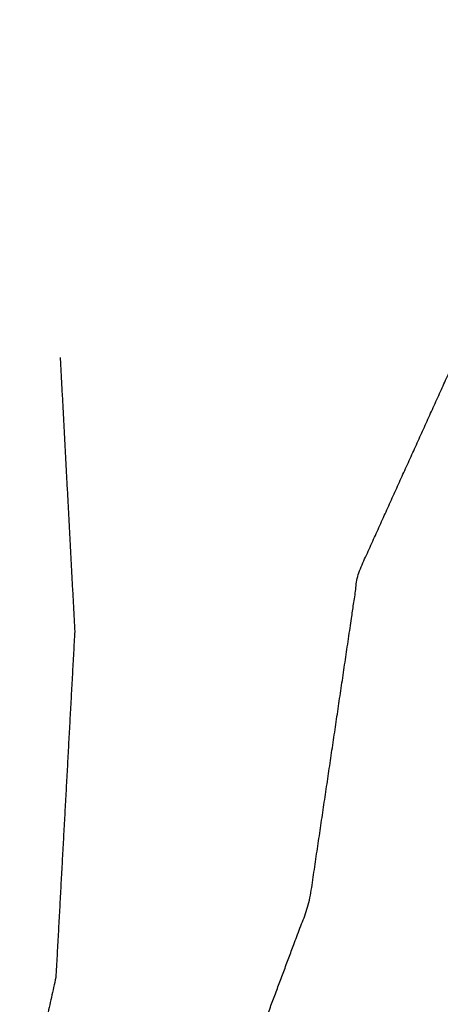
# Model space of a CAD drawing. Header units: millimetres. Extents: x -516 to 517, y -558 to 558.
# Tile 189 of 256: x 497.29 to 497.91, y -498.686 to -497.235. Entities that reach past the tile are written whole.
import ezdxf

# ---------------------------------------------------------------- set-up
doc = ezdxf.new("R2010")
doc.units = ezdxf.units.MM
doc.layers.add('Tressé - Pouf', color=7, linetype='Continuous', true_color=0x000000)

msp = doc.modelspace()

# ---------------------------------------------------------------- linework, layer by layer
at = {"layer": 'Tressé - Pouf', "color": 18, "lineweight": -3, "true_color": 0x000000}
msp.add_open_spline([(497.2507, -499.6738), (497.34, -499.5557), (497.4292, -499.4375), (497.4205, -499.3645), (497.4119, -499.2915), (497.4917, -499.1082), (497.5715, -498.9248), (497.6443, -498.7305), (497.717, -498.5361), (497.7529, -498.2935), (497.7888, -498.0508), (497.9061, -497.7917), (498.0234, -497.5327), (498.0146, -497.2161), (498.0059, -496.8994), (497.9148, -496.5245), (497.8237, -496.1497), (497.6233, -495.962), (497.4229, -495.7744), (497.2961, -495.462), (497.1694, -495.1497), (497.1084, -494.6427), (497.0474, -494.1357), (496.6754, -493.8713), (496.3035, -493.6069), (495.9739, -493.1456), (495.6443, -492.6843), (495.381, -492.0807), (495.1177, -491.4771), (495.4651, -491.2517), (495.8125, -491.0264), (495.1843, -490.9442), (494.5562, -490.8621), (494.7336, -490.5732), (494.9111, -490.2844), (494.3997, -490.2133), (493.8882, -490.1421), (493.8289, -489.7382), (493.7695, -489.3342), (493.4453, -489.4081), (493.1211, -489.4819), (492.748, -489.1519), (492.375, -488.8218), (492.4518, -488.2969), (492.5286, -487.772)], degree=2, knots=[0, 0, 0, 1, 1, 2, 2, 3, 3, 4, 4, 5, 5, 6, 6, 7, 7, 8, 8, 9, 9, 10, 10, 11, 11, 12, 12, 13, 13, 14, 14, 15, 15, 16, 16, 17, 17, 18, 18, 19, 19, 20, 20, 21, 21, 21.7536, 21.7536, 21.7536], dxfattribs=at)
for points in [[(497.3499, -497.7329), (497.3606, -497.9346), (497.3713, -498.1362)], [(497.3713, -498.1362), (497.3574, -498.3911), (497.3435, -498.646)], [(497.3435, -498.646), (497.2909, -498.8811), (497.2383, -499.1163)]]:
    msp.add_open_spline(points, degree=2, dxfattribs=at)

doc.saveas('drawing.dxf')
